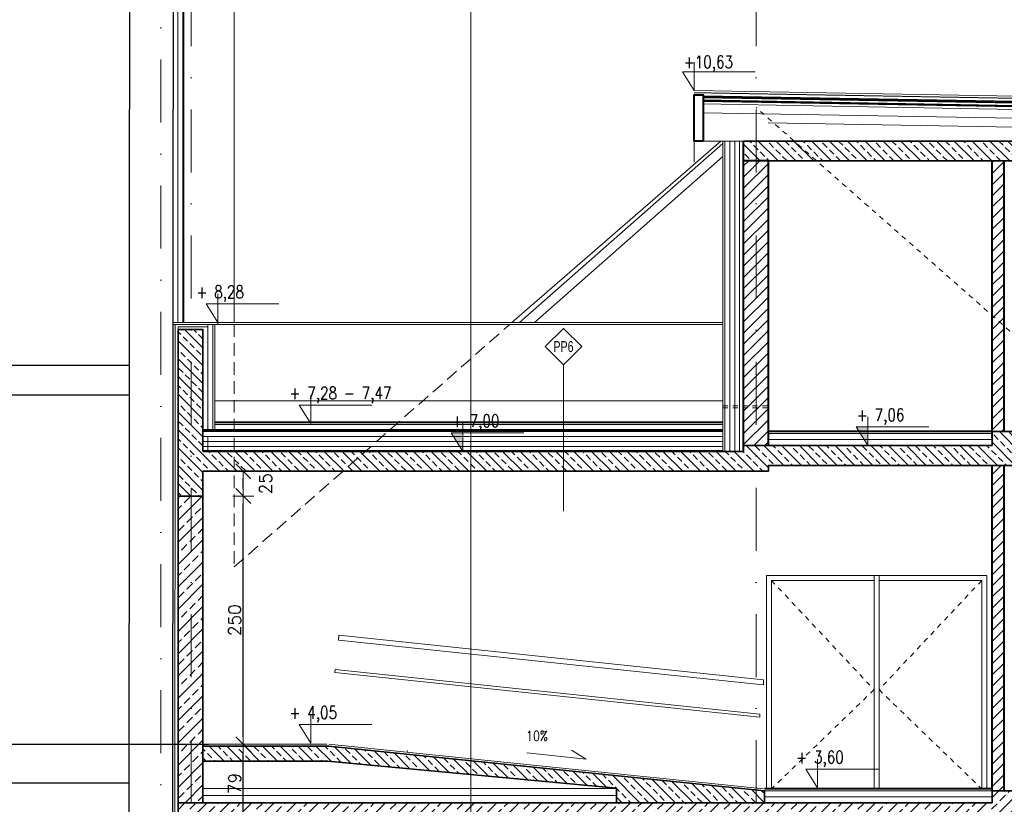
# Model space of a CAD drawing. Header units: millimetres. Extents: x 28291 to 177760, y -399809 to -170937.
# Tile 55 of 256: x 60670 to 61662, y -208662 to -207872. Entities that reach past the tile are written whole.
import ezdxf
from ezdxf.enums import TextEntityAlignment as Align

# ---------------------------------------------------------------- set-up
doc = ezdxf.new("R2010")
doc.units = ezdxf.units.MM
for name, pattern in [('2_3', [1, 0.5, -0.5]), ('CACHE', [9.525, 6.35, -3.175]), ('DASHDOT', [25.4, 12.7, -6.35, 0, -6.35]), ('HIDDEN', [9.525, 6.35, -3.175])]:
    doc.linetypes.add(name, pattern=pattern)
doc.layers.get('0').update_dxf_attribs({"lineweight": 0})
for name, color, linetype, lineweight in [('!! 0_ Istn-sciany', 3, 'Continuous', 30), ('!! 0_ Istn-widok', 1, 'Continuous', 15), ('!! 0_ Opis', 8, 'Continuous', 13), ('!! 0_Istn-cienka', 4, 'Continuous', 9), ('!! 1  WYDZIELENIE PPOŻ', 252, 'Continuous', 0), ('!! 1_ PROJ WARSTWY', 252, 'Continuous', 9), ('!! 1_ tynk zewn  - nowy', 21, 'Continuous', 20), ('!! 1_hatch projektowane ściany', 4, 'Continuous', 5), ('!! 1_PROJ Sciany', 2, 'Continuous', 40), ('!! 1_PROJ TERMOIZOL', 132, 'Continuous', 5), ('!! 1_PROJ widok', 5, 'Continuous', 9), ('!! 1_PROJ ŻELBET', 1, 'Continuous', 35), ('!! 2 _linia hydroizol', 32, 'Continuous', 9), ('!! 2_ remont Ocieplenie', 4, 'ZIGZAG', 5), ('!! 2_LEGENDA', 250, 'Continuous', 13), ('!! wymiary osi', 250, 'Continuous', 9), ('0-osie-liniA', 14, 'DASHDOT', 5), ('0-rzedne-blok', 62, 'Continuous', 13)]:
    doc.layers.add(name, color=color, linetype=linetype, lineweight=lineweight)
doc.layers.add('!! 1_ widok', color=4, linetype='Continuous')
for name, color, linetype, lineweight, true_color in [('!! 1_drzwi-linia - zrealizowane', 7, 'Continuous', 5, 0x7a7a7a), ('!! 1_PROJ SCIANY ZREAL - HATCH', 9, 'Continuous', 0, 0x808080), ('!! 1_PROJ ŚCIANY  - zrealizowane', 9, 'Continuous', 35, 0x808080)]:
    doc.layers.add(name, color=color, linetype=linetype, lineweight=lineweight, true_color=true_color)
doc.styles.add('50', font='ROMANS.shx', dxfattribs={"width": 0.8, "height": 10})
doc.styles.add('ARIAL TEEN', font='arial.ttf')
doc.styles.add('DEUTSCH', font='SIMPLEX8')
doc.styles.add('TXT', font='simplex.shx')
doc.linetypes.add('BATTING', pattern='A,0.00254,-2.54,[134,ltypeshp.shx,S=2.54,R=0,X=-2.54,Y=0],-5.08,[134,ltypeshp.shx,S=2.54,R=180,X=2.54,Y=0],-2.54', length=10.16254)
doc.linetypes.add('ZIGZAG', pattern='A,0.00254,-5.08,[131,ltypeshp.shx,S=5.08,R=0,X=-5.08,Y=0],-10.16,[131,ltypeshp.shx,S=5.08,R=180,X=5.08,Y=0],-5.08', length=20.32254)
doc.dimstyles.new('DIM50', dxfattribs={"dimscale": 5, "dimtxt": 2.5, "dimasz": 1.5, "dimexe": 0, "dimexo": 0, "dimgap": 0.5, "dimtad": 1, "dimdec": 4, "dimrnd": 0.5, "dimdsep": 46, "dimtxsty": 'TXT', "dimblk1": 'TICK1', "dimblk2": 'TICK1', "dimsah": 1, "dimcen": 0, "dimse1": 1, "dimse2": 1, "dimclrd": 1, "dimclre": 7, "dimclrt": 9, "dimadec": 0, "dimazin": 0, "dimtfac": 1, "dimtdec": 4, "dimtmove": 2, "dimatfit": 3, "dimldrblk": 'TICK1', "dimfxl": 1, "dimtolj": 1, "dimarcsym": 0})

# ---------------------------------------------------------------- blocks, each defined once
blk = doc.blocks.new('BLOK OSIE D-E PD')
at = {"layer": '0-osie-liniA', "ltscale": 5}
for points in [[(60812.06735, -216318.84626), (60812.06735, -214526.31528)], [(60842.56735, -214526.31528), (60842.56735, -216318.84626)], [(61412.06735, -214526.31528), (61412.06735, -216318.84626)]]:
    blk.add_lwpolyline(points, dxfattribs=at)
blk = doc.blocks.new('D_kota')
for p, q in [((8.66, 0), (8.66, 23.02)), ((-0.76, 15), (8.66, 15)), ((8.66, 0), (-0.76, 15))]:
    blk.add_line(p, q)
blk.add_lwpolyline([(-0.76, 15), (57.9, 15)])
at = {"style": 'DEUTSCH', "width": 0.8}
blk.add_attdef('POZ.ARCH', (7.32, 19.66), '', height=10, dxfattribs=at)
blk = doc.blocks.new('TICK1')
at = {"color": 0}
for p, q in [((0, -1.4), (0, 1.4)), ((0, 0), (-1, 0))]:
    blk.add_line(p, q, dxfattribs=at)
at = {"color": 2}
blk.add_line((-1, -1), (1, 1), dxfattribs=at)
blk = doc.blocks.new('*D3624')
at = {"layer": '!! wymiary osi', "color": 1, "lineweight": -2, "transparency": 16777216}
blk.add_line((60895.26, -208673.48), (60895.26, -208609.48), dxfattribs=at)
at = {"layer": 'DEFPOINTS', "color": 0, "transparency": 16777216}
for p in [(60842.57, -208601.98), (60895.26, -208601.98), (60854.57, -208680.98)]:
    blk.add_point(p, dxfattribs=at)
at = {"layer": '!! wymiary osi', "color": 1, "lineweight": -2, "transparency": 16777216, "xscale": 7.5, "yscale": 7.5, "zscale": 7.5}
for p, rotation in [((60895.26, -208601.98), 90), ((60895.26, -208680.98), 270)]:
    blk.add_blockref('TICK1', p, dxfattribs=dict(at, rotation=rotation))
at = {"layer": '!! wymiary osi', "color": 9, "transparency": 16777216, "insert": (60886.51, -208641.48), "char_height": 12.5, "attachment_point": 5, "rotation": 90, "style": 'TXT'}
blk.add_mtext('\\A1;79', dxfattribs=at)
blk = doc.blocks.new('*D3625')
at = {"layer": '!! wymiary osi', "color": 1, "lineweight": -2, "transparency": 16777216}
blk.add_line((60895.26, -208594.48), (60895.26, -208359.48), dxfattribs=at)
at = {"layer": 'DEFPOINTS', "color": 0, "transparency": 16777216}
for p in [(60841.57, -208351.98), (60895.26, -208351.98), (60842.57, -208601.98)]:
    blk.add_point(p, dxfattribs=at)
at = {"layer": '!! wymiary osi', "color": 1, "lineweight": -2, "transparency": 16777216, "xscale": 7.5, "yscale": 7.5, "zscale": 7.5}
for p, rotation in [((60895.26, -208351.98), 90), ((60895.26, -208601.98), 270)]:
    blk.add_blockref('TICK1', p, dxfattribs=dict(at, rotation=rotation))
at = {"layer": '!! wymiary osi', "color": 9, "transparency": 16777216, "insert": (60886.51, -208476.98), "char_height": 12.5, "attachment_point": 5, "rotation": 90, "style": 'TXT'}
blk.add_mtext('\\A1;250', dxfattribs=at)
blk = doc.blocks.new('*D3626')
at = {"layer": '!! wymiary osi', "color": 1, "lineweight": -2, "transparency": 16777216}
blk.add_line((60895.26, -208344.48), (60895.26, -208334.48), dxfattribs=at)
at = {"layer": 'DEFPOINTS', "color": 0, "transparency": 16777216}
for p in [(60854.57, -208326.98), (60895.26, -208326.98), (60841.57, -208351.98)]:
    blk.add_point(p, dxfattribs=at)
at = {"layer": '!! wymiary osi', "color": 1, "lineweight": -2, "transparency": 16777216, "xscale": 7.5, "yscale": 7.5, "zscale": 7.5}
for p, rotation in [((60895.26, -208326.98), 90), ((60895.26, -208351.98), 270)]:
    blk.add_blockref('TICK1', p, dxfattribs=dict(at, rotation=rotation))
at = {"layer": '!! wymiary osi', "color": 9, "transparency": 16777216, "insert": (60917.76, -208339.48), "char_height": 12.5, "attachment_point": 5, "rotation": 90, "style": 'TXT'}
blk.add_mtext('\\A1;25', dxfattribs=at)

msp = doc.modelspace()

# ---------------------------------------------------------------- hatches: boundary and pattern name
at = {"layer": '!! 1_hatch projektowane ściany'}
h = msp.add_hatch(dxfattribs=at)
h.set_pattern_fill('ANSI33', color=256, scale=2, angle=90)
h.set_pattern_definition([(135, (-850.502, 666.761), (-8.9802561, -8.9802561), []), (135, (-850.502, 675.741), (-8.9802561, -8.9802561), [6.35, -3.175])])
h.paths.add_polyline_path([(61712.06965, -207994.21604), (61712.06965, -208014.21604), (61399.56735, -208014.21604), (61399.56735, -207994.21604)])
h = msp.add_hatch(dxfattribs=at)
h.set_pattern_fill('ANSI31', color=256, scale=2.5)
h.paths.add_polyline_path([(61424.56735, -208014.21604), (61412.06735, -208014.21604), (61412.06735, -208300.97711), (61424.56735, -208300.97711)])
h.paths.add_polyline_path([(61412.06735, -208014.21604), (61399.56735, -208014.21604), (61399.56735, -208300.97711), (61412.06735, -208300.97711)])
h = msp.add_hatch(dxfattribs=at)
h.set_pattern_fill('ANSI31', color=256, scale=2.5)
h.paths.add_polyline_path([(61662.06965, -208220.64146), (61650.06965, -208210.08146), (61650.06965, -208286.97711), (61662.06965, -208286.97711)])
h.paths.add_polyline_path([(61662.06965, -208014.21604), (61650.06965, -208014.21604), (61650.06965, -208210.08146), (61662.06965, -208220.64146)])
h = msp.add_hatch(dxfattribs=at)
h.set_pattern_fill('ANSI33', color=256, scale=2, angle=90)
h.paths.add_polyline_path([(60842.56735, -208183.97711), (60829.56735, -208183.97711), (60829.56735, -208351.97711), (60842.56735, -208351.97711)])
h.paths.add_polyline_path([(61412.06735, -208300.97711), (61399.56735, -208300.97711), (61399.56735, -208306.97711), (60854.56735, -208306.97711), (60854.56735, -208183.97711), (60842.56735, -208183.97711), (60842.56735, -208351.97711), (60854.56735, -208351.97711), (60854.56735, -208326.97711), (61412.06735, -208326.97711)])
h.paths.add_polyline_path([(61675.06965, -208308.97711), (61762.45107, -208308.97711), (61739.7238, -208288.97711), (61675.06965, -208288.97711), (61675.06965, -208286.97711), (61650.06965, -208286.97711), (61650.06965, -208300.97711), (61412.06735, -208300.97711), (61412.06735, -208326.97711), (61424.56735, -208326.97711), (61424.56735, -208320.97711), (61675.06965, -208320.97711)])
h.paths.add_polyline_path([(61828.06965, -208288.97711), (61739.7238, -208288.97711), (61762.45107, -208308.97711), (61803.06965, -208308.97711), (61803.06965, -208317.98496), (61828.06965, -208317.98496)])
h = msp.add_hatch(dxfattribs=at)
h.set_pattern_fill('ANSI31', color=256, scale=2.5)
h.paths.add_polyline_path([(61662.06965, -208320.97711), (61650.06965, -208320.97711), (61650.06965, -208648.97711), (61662.06965, -208648.97711)])
h = msp.add_hatch(dxfattribs=at)
h.set_pattern_fill('ANSI33', color=256, scale=2, angle=90)
h.paths.add_polyline_path([(61271.30528, -208660.97711), (61420.57978, -208660.97711), (61420.57978, -208648.97711), (60979.55592, -208603.82882), (60854.56735, -208603.97711), (60854.56735, -208618.97711), (60978.59958, -208618.98872), (61271.30528, -208646.38132)])
at = {"layer": '!! 1_PROJ SCIANY ZREAL - HATCH'}
h = msp.add_hatch(dxfattribs=at)
h.set_pattern_fill('ANSI33', color=256, scale=2.5)
h.paths.add_polyline_path([(60854.56735, -208351.97711), (60829.56735, -208351.97711), (60829.56735, -208660.97711), (60854.56735, -208660.97711)])
at = {"layer": '!! 1_PROJ ŚCIANY  - zrealizowane'}
h = msp.add_hatch(dxfattribs=at)
h.set_pattern_fill('ANSI33', color=256, scale=2.5)
h.paths.add_polyline_path([(60829.56735, -208705.97711), (60829.56735, -208661.47711), (61650.06965, -208660.97711), (61650.06965, -208648.97711), (61675.06965, -208648.97711), (61675.06965, -208680.97711), (60854.56735, -208680.97711), (60854.56735, -208705.97711)])
at = {"layer": '0-rzedne-blok'}
h = msp.add_hatch(color=256, dxfattribs=at)
h.dxf.hatch_style = 1
h.paths.add_polyline_path([(61524.8185, -208300.97711), (61513.04274, -208282.22711), (61524.8185, -208282.22711)])
h = msp.add_hatch(color=256, dxfattribs=at)
h.dxf.hatch_style = 1
h.paths.add_polyline_path([(61116.56735, -208306.97711), (61104.79159, -208288.22711), (61116.56735, -208288.22711)])

# ---------------------------------------------------------------- linework, layer by layer
at = {"layer": '!! 0_ Istn-sciany'}
for points in [[(60780.55256, -207702.84422), (60779.40359, -209256.97711)], [(60824.55256, -207702.84422), (60823.40359, -209256.97711)], [(58038.56735, -208219.97711), (60780.56735, -208219.97711)], [(58038.56735, -208249.97711), (60780.56735, -208249.97711)], [(58038.56735, -208601.97711), (60780.56735, -208601.97711)], [(58038.56735, -208640.97711), (60780.56735, -208640.97711)]]:
    msp.add_lwpolyline(points, dxfattribs=at)
at = {"layer": '!! 0_ Istn-widok', "lineweight": 35, "const_width": 1}
msp.add_lwpolyline([(61692.28883, -207951.53186), (61349.67901, -207945.55158)], dxfattribs=at)
at = {"layer": '!! 0_ Istn-widok', "linetype": '2_3', "ltscale": 10}
for points in [[(62133.39629, -208595.23097), (61412.06735, -207960.4615)], [(61378.56735, -208260.97711), (61424.56735, -208260.97711)], [(61378.56735, -208262.97711), (61424.56735, -208262.97711)]]:
    msp.add_lwpolyline(points, dxfattribs=at)
at = {"layer": '!! 0_ Opis'}
msp.add_line((61217.98226, -208219.71612), (61217.98226, -208367.21612), dxfattribs=at)
msp.add_lwpolyline([(61217.98226, -208219.71612), (61236.36703, -208201.33135), (61217.98226, -208182.94657), (61199.59748, -208201.33135)], close=True, dxfattribs=at)
at = {"layer": '!! 0_Istn-cienka', "linetype": 'HIDDEN', "ltscale": 2}
msp.add_lwpolyline([(60886.12655, -208178.97314), (60886.12655, -208423.2894), (61163.75867, -208178.97314)], dxfattribs=at)
at = {"layer": '!! 1  WYDZIELENIE PPOŻ'}
msp.add_lwpolyline([(60979.56725, -208601.80486), (60854.56735, -208601.97711)], dxfattribs=at)
msp.add_lwpolyline([(61271.30528, -208660.97711), (61420.57978, -208660.97711), (61420.57978, -208648.97711), (60981.31806, -208603.98888), (60854.56735, -208603.97711), (60854.56735, -208618.97711), (60980.32231, -208618.98888), (61271.30528, -208646.38132)], close=True, dxfattribs=at)
at = {"layer": '!! 1_ PROJ WARSTWY'}
for points in [[(61712.06965, -207949.76154), (61349.71592, -207943.43664)], [(61692.28883, -207954.53232), (61358.71505, -207948.70977)], [(61692.28883, -207962.69528), (61358.57261, -207956.87024)], [(61692.28883, -207960.12558), (61358.61745, -207954.30132)], [(61692.28883, -207958.62535), (61358.64363, -207952.80155)], [(61692.28883, -207956.53262), (61358.68014, -207950.70946)], [(61692.28883, -207980.69802), (61424.15864, -207976.01779)], [(61712.06965, -207994.21604), (61399.56735, -207994.21604)], [(61378.56735, -208284.97711), (60854.56735, -208284.97711)], [(61378.56735, -208279.97711), (60866.56735, -208279.97711)], [(61378.56735, -208286.97711), (60854.56735, -208286.97711)], [(61650.06965, -208288.97711), (61424.56735, -208288.97711)], [(61650.06965, -208294.97711), (61424.56735, -208294.97711)], [(61378.56735, -208296.97711), (60854.56735, -208296.97711)], [(61378.56735, -208305.97711), (60854.56735, -208305.97711)], [(61271.30528, -208646.49504), (60854.56735, -208646.49504)], [(61271.30528, -208653.67921), (60854.56735, -208653.67921)], [(61650.06965, -208648.97711), (61420.57978, -208648.97711)], [(61650.06965, -208654.97711), (61420.57978, -208654.97711)]]:
    msp.add_lwpolyline(points, dxfattribs=at)
at = {"layer": '!! 1_ tynk zewn  - nowy'}
for points in [[(60834.17095, -208176.9487), (60834.17095, -207702.84422)], [(60835.17095, -208176.94939), (60835.17095, -207702.84422)], [(61378.56735, -208306.97711), (61378.56735, -207994.21604)], [(61380.56735, -208306.97711), (61380.56735, -207994.21604)], [(60824.20056, -208178.97314), (60869.56735, -208178.97314), (60869.56735, -208176.97314), (60824.20206, -208176.94182)], [(60864.56735, -208286.97711), (60864.56735, -208178.97314)], [(60866.56735, -208286.97711), (60866.56735, -208178.97314)]]:
    msp.add_lwpolyline(points, dxfattribs=at)
at = {"layer": '!! 1_ widok'}
for points in [[(60780.56735, -208601.97711), (60860.06373, -208601.97711)], [(61060.92738, -208608.97711), (61060.56735, -208608.97711)]]:
    msp.add_lwpolyline(points, dxfattribs=at)
at = {"layer": '!! 1_drzwi-linia - zrealizowane'}
for points in [[(61536.06735, -208646.97711), (61536.06735, -208431.97711), (61422.56735, -208431.97711), (61422.56735, -208646.97711)], [(61531.06735, -208646.97711), (61531.06735, -208431.97711), (61644.56735, -208431.97711), (61644.56735, -208646.97711)], [(61531.06735, -208646.97711), (61531.06735, -208436.97711), (61427.56735, -208436.97711), (61427.56735, -208646.97711)], [(61536.06735, -208646.97711), (61536.06735, -208436.97711), (61639.56735, -208436.97711), (61639.56735, -208646.97711)]]:
    msp.add_lwpolyline(points, dxfattribs=at)
at = {"layer": '!! 1_drzwi-linia - zrealizowane', "linetype": '2_3', "ltscale": 10}
for points in [[(61427.56735, -208436.97711), (61531.06735, -208546.97711), (61427.56735, -208646.97711)], [(61639.56735, -208436.97711), (61536.06735, -208546.97711), (61639.56735, -208646.97711)]]:
    msp.add_lwpolyline(points, dxfattribs=at)
at = {"layer": '!! 1_PROJ Sciany'}
for p, q in [((61650.06965, -208292.97711), (61650.06965, -208014.21604)), ((61662.06965, -208286.97711), (61662.06965, -208014.21604)), ((61650.06965, -208648.97711), (61650.06965, -208320.97711)), ((61662.06965, -208648.97711), (61662.06965, -208320.97711))]:
    msp.add_line(p, q, dxfattribs=at)
msp.add_lwpolyline([(61358.65713, -207994.21604), (61349.56735, -207994.21604), (61349.56735, -207947.57677), (61358.65713, -207947.57677)], close=True, dxfattribs=at)
for points in [[(61399.56735, -208306.97711), (61399.56735, -207994.21604)], [(61424.56735, -208014.21604), (61399.56735, -208014.21604)], [(61424.56735, -208300.97711), (61424.56735, -208014.21604)], [(61378.56735, -208277.97711), (60866.56735, -208277.97711)], [(61650.06965, -208286.97711), (61424.56735, -208286.97711)], [(61650.06965, -208646.97711), (61420.57978, -208646.97711)]]:
    msp.add_lwpolyline(points, dxfattribs=at)
at = {"layer": '!! 1_PROJ TERMOIZOL', "linetype": 'ZIGZAG', "ltscale": 0.75}
for points in [[(61385.56735, -208306.97711), (61385.56735, -207994.21604)], [(61395.56735, -208306.97711), (61395.56735, -207994.21604)], [(60859.56735, -208286.97711), (60859.56735, -208178.97314)], [(61378.56735, -208291.97711), (60854.56735, -208291.97711)], [(60859.56735, -208306.97711), (60859.56735, -208291.97711)], [(61378.56735, -208301.97711), (60854.56735, -208301.97711)]]:
    msp.add_lwpolyline(points, dxfattribs=at)
at = {"layer": '!! 1_PROJ TERMOIZOL', "linetype": 'ZIGZAG', "ltscale": 0.55}
for points in [[(60826.72684, -208178.975), (60826.01449, -209246.97711)], [(60829.50933, -208183.97711), (60829.50933, -208181.47711), (60859.56735, -208181.47711)]]:
    msp.add_lwpolyline(points, dxfattribs=at)
at = {"layer": '!! 1_PROJ widok'}
for points in [[(61173.59995, -208176.97314), (61378.56735, -207996.60183)], [(61349.56735, -207994.21604), (61349.56735, -208015.4615)], [(61188.73707, -208176.97314), (61378.56735, -208009.92249)], [(60869.56735, -208176.97314), (61378.56735, -208176.97314)], [(60869.56735, -208178.97314), (61378.56735, -208178.97314)], [(61378.56735, -208255.97711), (60866.56735, -208255.97711)]]:
    msp.add_lwpolyline(points, dxfattribs=at)
at = {"layer": '!! 1_PROJ ŚCIANY  - zrealizowane'}
for points in [[(60829.56735, -208351.97711), (60829.56735, -208660.97711)], [(60854.56735, -208351.97711), (60854.56735, -208660.97711)], [(61650.06965, -208648.97711), (61650.06965, -208660.97711)], [(61650.06965, -208648.97711), (61675.06965, -208648.97711)], [(61650.06965, -208660.97711), (60829.56735, -208660.97711)], [(60829.56735, -208660.97711), (60829.56735, -208705.97711), (60854.56735, -208705.97711), (60854.56735, -208680.97711)]]:
    msp.add_lwpolyline(points, dxfattribs=at)
at = {"layer": '!! 1_PROJ ŻELBET'}
for points in [[(61712.06965, -207994.21604), (61399.56735, -207994.21604)], [(61712.06965, -208014.21604), (61399.56735, -208014.21604)], [(60829.56735, -208183.97711), (60829.56735, -208351.97711)], [(60854.56735, -208306.97711), (60854.56735, -208183.97711), (60829.56735, -208183.97711)], [(61675.06965, -208288.97711), (61675.06965, -208286.97711), (61650.06965, -208286.97711), (61650.06965, -208300.97711)], [(61650.06965, -208300.97711), (61399.56735, -208300.97711)], [(61399.56735, -208306.97711), (60854.56735, -208306.97711)], [(61675.06965, -208320.97711), (61424.56735, -208320.97711), (61424.56735, -208326.97711), (60854.56735, -208326.97711)], [(60854.56735, -208326.97711), (60854.56735, -208351.97711), (60829.56735, -208351.97711)], [(60854.56735, -208603.97711), (60981.30472, -208603.98888)], [(60981.109, -208603.97796), (61420.57978, -208648.97711)], [(60980.35161, -208618.98888), (60854.56735, -208618.97711)], [(60980.32231, -208618.98888), (61271.30528, -208646.38132)], [(61271.30528, -208646.38132), (61271.30528, -208660.97711)], [(61420.57978, -208648.97711), (61420.57978, -208660.97711)]]:
    msp.add_lwpolyline(points, dxfattribs=at)
at = {"layer": '!! 2 _linia hydroizol', "linetype": 'CACHE', "ltscale": 0.5, "const_width": 1.5}
msp.add_lwpolyline([(61692.28883, -207955.53247), (61358.6976, -207949.70961)], dxfattribs=at)
at = {"layer": '!! 2 _linia hydroizol', "linetype": 'CACHE'}
for points, const_width in [([(61692.28883, -207959.37546), (61358.63054, -207953.55144)], 1.5), ([(61378.56735, -208285.97711), (60854.56735, -208285.97711)], 1.5), ([(61378.56735, -208306.47711), (60854.56735, -208306.47711)], 0.7)]:
    msp.add_lwpolyline(points, dxfattribs=dict(at, const_width=const_width))
at = {"layer": '!! 2_ remont Ocieplenie', "linetype": 'ZIGZAG', "ltscale": 0.75}
msp.add_lwpolyline([(60829.17095, -208176.94182), (60829.17095, -207702.84422)], dxfattribs=at)
at = {"layer": '!! 2_ remont Ocieplenie', "linetype": 'BATTING', "ltscale": 0.75}
msp.add_lwpolyline([(61692.28883, -207971.69665), (61358.41554, -207965.86887)], dxfattribs=at)
at = {"layer": '!! 2_ remont Ocieplenie', "linetype": 'Continuous', "ltscale": 0.75}
msp.add_lwpolyline([(61390.56735, -208306.97711), (61390.56735, -207994.21604)], dxfattribs=at)
at = {"layer": '!! 2_LEGENDA'}
msp.add_xline((61124.56735, -194928.12813), (0, -1), dxfattribs=at)
at = {"layer": '!! wymiary osi'}
for points in [[(60886.12655, -207702.84422), (60886.12655, -208176.97314)], [(61166.03139, -208176.97314), (61376.52532, -207994.21604)], [(60991.04471, -208496.94972), (60991.56735, -208491.97711)], [(60991.56735, -208491.97711), (61419.71375, -208536.97711)], [(60991.04471, -208496.94972), (61419.19111, -208541.94972)], [(60987.59527, -208529.76894), (60987.90885, -208526.78537)], [(60987.59527, -208529.76894), (61415.74167, -208574.76894)], [(60987.90885, -208526.78537), (61416.05525, -208571.78537)], [(61419.71375, -208536.97711), (61419.71375, -208542.00465)], [(61416.05525, -208571.78537), (61415.74167, -208574.76894)], [(60981.31806, -208601.98888), (61419.71375, -208646.97711)]]:
    msp.add_lwpolyline(points, dxfattribs=at)
for points in [[(61349.56735, -207960.4615), (61349.56735, -207994.21604)], [(61399.56735, -207994.21604), (61349.56735, -207994.21604)], [(60829.56735, -208178.97711), (60824.20056, -208178.97314)]]:
    msp.add_lwpolyline(points)
at = {"layer": '0-rzedne-blok'}
for points in [[(61524.8185, -208300.97711), (61513.04274, -208282.22711), (61524.8185, -208282.22711)], [(61116.56735, -208306.97711), (61104.79159, -208288.22711), (61116.56735, -208288.22711)]]:
    msp.add_lwpolyline(points, close=True, dxfattribs=at)
msp.add_lwpolyline([(61180.9152, -208610.66334), (61180.9152, -208610.66334), (61240.81951, -208616.95954), (61225.99218, -208607.88452)], dxfattribs=at)

# ---------------------------------------------------------------- block references
msp.add_blockref('BLOK OSIE D-E PD', (0, 6945.20117))
ref = msp.add_blockref('D_kota', (61338.89061, -207943.43664), dxfattribs=dict(at, xscale=1.250000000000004, yscale=1.250000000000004, zscale=1.250000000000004))
ref.add_attrib('POZ.ARCH', '+10,63', (61339.15698, -207920.77636), dxfattribs={"layer": '0', "height": 12.5, "style": 'DEUTSCH', "width": 0.8})
ref = msp.add_blockref('D_kota', (60858.74203, -208176.97314), dxfattribs=dict(at, xscale=1.250000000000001, yscale=1.250000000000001, zscale=1.250000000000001))
ref.add_attrib('POZ.ARCH', '+ 8,28', (60847.91671, -208152.39319), dxfattribs={"layer": '0', "height": 12.5, "style": 'DEUTSCH', "width": 0.8})
ref = msp.add_blockref('D_kota', (60952.56735, -208278.97711), dxfattribs=dict(at, xscale=1.250000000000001, yscale=1.250000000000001, zscale=1.250000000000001))
ref.add_attrib('POZ.ARCH', '+ 7,28 - 7,47', (60941.74203, -208254.39716), dxfattribs={"layer": '0', "height": 12.5, "style": 'DEUTSCH', "width": 0.8})
ref = msp.add_blockref('D_kota', (61513.99318, -208300.97711), dxfattribs=dict(at, xscale=1.250000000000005, yscale=1.250000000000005, zscale=1.250000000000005))
ref.add_attrib('POZ.ARCH', '+ 7,06', (61513.64158, -208276.39716), dxfattribs={"layer": '0', "height": 12.5, "style": 'DEUTSCH', "width": 0.8})
ref = msp.add_blockref('D_kota', (61105.74203, -208306.97711), dxfattribs=dict(at, xscale=1.250000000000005, yscale=1.250000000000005, zscale=1.250000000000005))
ref.add_attrib('POZ.ARCH', '+ 7,00', (61105.39043, -208282.39716), dxfattribs={"layer": '0', "height": 12.5, "style": 'DEUTSCH', "width": 0.8})
ref = msp.add_blockref('D_kota', (60952.56735, -208600.84616), dxfattribs=dict(at, xscale=1.250000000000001, yscale=1.250000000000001, zscale=1.250000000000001))
ref.add_attrib('POZ.ARCH', '+ 4,05', (60941.74203, -208576.26622), dxfattribs={"layer": '0', "height": 12.5, "style": 'DEUTSCH', "width": 0.8})
ref = msp.add_blockref('D_kota', (61463.35022, -208645.84616), dxfattribs=dict(at, xscale=1.250000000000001, yscale=1.250000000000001, zscale=1.250000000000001))
ref.add_attrib('POZ.ARCH', '+ 3,60', (61452.52491, -208621.26622), dxfattribs={"layer": '0', "height": 12.5, "style": 'DEUTSCH', "width": 0.8})

# ---------------------------------------------------------------- texts
at = {"layer": '!! 0_ Opis', "style": 'ARIAL TEEN', "width": 0.7}
msp.add_text('PP6', height=11, dxfattribs=at).set_placement((61217.98226, -208201.33135), align=Align.MIDDLE_CENTER)
at = {"layer": '0-rzedne-blok', "insert": (61180.3986, -208588.53661), "char_height": 10, "attachment_point": 1, "style": '50'}
msp.add_mtext_dynamic_manual_height_columns('10%', width=32.1668959, gutter_width=50, heights=[0], dxfattribs=at)

# ---------------------------------------------------------------- dimensions: what is measured, and where the dimension line sits
at = {"layer": '!! wymiary osi'}
for base, p1, p2, picture, middle in [((60895.25975, -208326.97711), (60841.56735, -208351.97711), (60854.56735, -208326.97711), '*D3626', (60917.75975, -208339.47711)), ((60895.25975, -208351.97711), (60842.56735, -208601.97711), (60841.56735, -208351.97711), '*D3625', (60886.50975, -208476.97711)), ((60895.25975, -208601.97711), (60854.56735, -208680.97711), (60842.56735, -208601.97711), '*D3624', (60886.50975, -208641.47711))]:
    dim = msp.add_linear_dim(base=base, p1=p1, p2=p2, angle=90, dimstyle='DIM50', dxfattribs=at)
    dim.commit()
    dim.dimension.update_dxf_attribs({"geometry": picture, "text_midpoint": middle})

doc.saveas('drawing.dxf')
